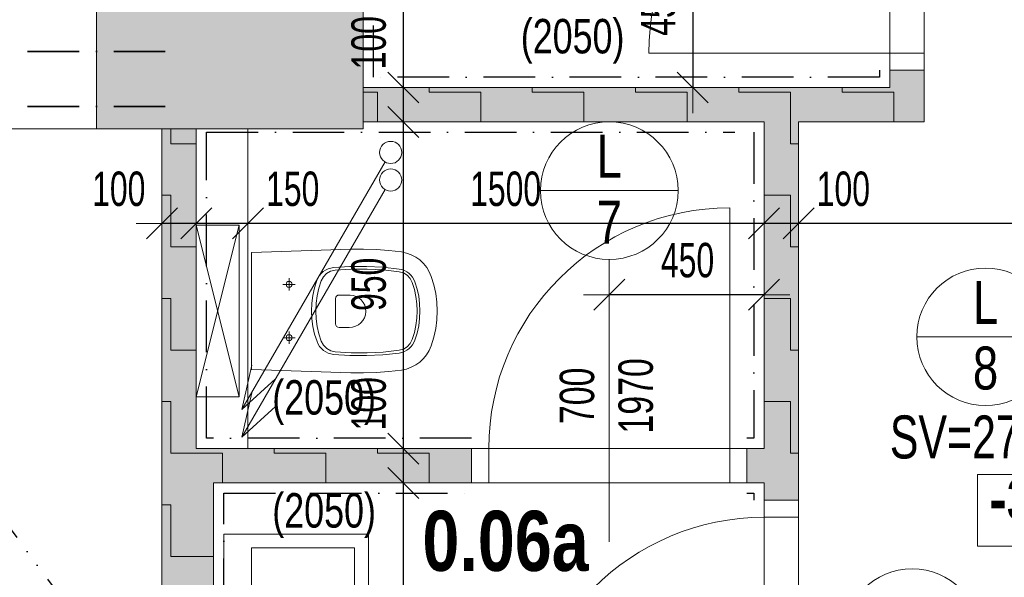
# Model space of a CAD drawing. Header units: millimetres. Extents: x -97971 to 48677, y -63570 to -5533.
# Tile 10 of 65: x -80539 to -77678, y -13261 to -11639. Entities that reach past the tile are written whole.
import ezdxf

# ---------------------------------------------------------------- set-up
doc = ezdxf.new("R2010")
doc.units = ezdxf.units.MM
doc.header["$PDMODE"] = 65
for name, pattern in [('Carkovana 2x_1', [200, 150, -50]), ('Cerchovana_1', [250, 150, -50, 0, -50]), ('JIS_09_15', [300, 150, -50, 0, -50, 0, -50])]:
    doc.linetypes.add(name, pattern=pattern)
for name, color, linetype, lineweight in [('XR$1$1.PP - NÁVRH_1', 7, 'Continuous', 25), ('XR$2$KOTY_1', 7, 'Continuous', 25), ('XR$3$ZAŘIZOVÁKY_1', 7, 'Continuous', 25), ('XR$4$VÝPLNĚ_1', 7, 'Continuous', 25), ('XR$6$VÝROBKY ___1', 7, 'Continuous', 25), ('XR$7$FILING ___1', 7, 'Continuous', 25), ('XR$8$TZB ___1', 7, 'Continuous', 25)]:
    doc.layers.add(name, color=color, linetype=linetype, lineweight=lineweight)
doc.styles.add('ARIAL', font='ARIAL.TTF')
doc.styles.add('Arial Black', font='Arial Black')
doc.styles.add('ARIALNARROW', font='ARIALN.TTF')
doc.dimstyles.new('DIMSTYLE_3', dxfattribs={"dimtxt": 100, "dimasz": 150, "dimexe": 0, "dimexo": 0, "dimgap": 50, "dimtad": 2, "dimdec": 0, "dimrnd": 5, "dimzin": 12, "dimdsep": 46, "dimtxsty": 'ARIALNARROW', "dimblk1": 'ALL_ML_STRICH', "dimblk2": 'ALL_ML_STRICH', "dimsah": 1, "dimcen": 0, "dimclrd": 6, "dimclre": 6, "dimclrt": 6, "dimadec": 0, "dimazin": 0, "dimtfac": 1, "dimtdec": 0, "dimtix": 1, "dimtmove": 2, "dimatfit": 3, "dimfxl": 0, "dimtzin": 0, "dimlwd": 0, "dimlwe": 13, "dimarcsym": 0})
doc.dimstyles.new('DIMSTYLE_5', dxfattribs={"dimtxt": 100, "dimasz": 150, "dimexe": 0, "dimexo": 0, "dimgap": 50, "dimtad": 2, "dimdec": 0, "dimrnd": 5, "dimzin": 12, "dimdsep": 46, "dimtxsty": 'ARIALNARROW', "dimblk1": 'ALL_ML_STRICH', "dimblk2": 'ALL_ML_STRICH', "dimsah": 1, "dimcen": 0, "dimclrd": 6, "dimclre": 6, "dimclrt": 6, "dimadec": 0, "dimazin": 0, "dimtfac": 1, "dimtdec": 0, "dimtix": 1, "dimtmove": 2, "dimatfit": 3, "dimfxl": 0, "dimtvp": 1.2, "dimtzin": 0, "dimlwd": 0, "dimlwe": 13, "dimarcsym": 0})
pattern_1 = [(0, (300, 300), (150, 150), [150, -150]), (90, (300, 300), (-150, 150), [150, -150])]

# ---------------------------------------------------------------- blocks, each defined once
blk = doc.blocks.new('ALL_ML_STRICH')
at = {"color": 0, "linetype": 'ByBlock', "lineweight": -2}
for p, q in [((0, -0.5), (0, 0.5)), ((-0.3, -0.3), (0.3, 0.3)), ((-1, 0), (0.5, 0))]:
    blk.add_line(p, q, dxfattribs=at)
blk = doc.blocks.new('*D239')
at = {"layer": 'DEFPOINTS', "color": 6, "linetype": 'Continuous', "lineweight": 13}
for p in [(-79424.9, -10936.3), (-79027, -10936.3), (-79027, -11836.3)]:
    blk.add_point(p, dxfattribs=at)
at = {"layer": 'XR$2$KOTY_1', "color": 6, "linetype": 'Continuous', "lineweight": -2}
for p, q in [((-79427, -10936.3), (-79424.9, -10936.3)), ((-79424.9, -10936.3), (-79424.9, -11836.3)), ((-79427, -11836.3), (-79424.9, -11836.3))]:
    blk.add_line(p, q, dxfattribs=at)
at = {"layer": 'XR$2$KOTY_1', "color": 6, "linetype": 'Continuous', "lineweight": 13, "xscale": 150, "yscale": 150, "zscale": 150}
for p, rotation in [((-79424.9, -10936.3), 90), ((-79424.9, -11836.3), 270)]:
    blk.add_blockref('ALL_ML_STRICH', p, dxfattribs=dict(at, rotation=rotation))
at = {"layer": 'XR$2$KOTY_1', "color": 6, "linetype": 'Continuous', "lineweight": 13, "insert": (-79524.9, -11358.8), "char_height": 100, "width": 243.429, "attachment_point": 5, "rotation": 90, "style": 'ARIALNARROW'}
blk.add_mtext('\\W0.81;\\A1;{900}', dxfattribs=at)
blk = doc.blocks.new('*D240')
at = {"layer": 'DEFPOINTS', "color": 6, "linetype": 'Continuous', "lineweight": 13}
for p in [(-79424.9, -11836.3), (-79027, -11836.3), (-79027, -11936.3)]:
    blk.add_point(p, dxfattribs=at)
at = {"layer": 'XR$2$KOTY_1', "color": 6, "linetype": 'Continuous', "lineweight": -2}
for p, q in [((-79427, -11836.3), (-79424.9, -11836.3)), ((-79424.9, -11836.3), (-79424.9, -11936.3)), ((-79427, -11936.3), (-79424.9, -11936.3))]:
    blk.add_line(p, q, dxfattribs=at)
at = {"layer": 'XR$2$KOTY_1', "color": 6, "linetype": 'Continuous', "lineweight": 13, "xscale": 150, "yscale": 150, "zscale": 150}
for p, rotation in [((-79424.9, -11836.3), 90), ((-79424.9, -11936.3), 270)]:
    blk.add_blockref('ALL_ML_STRICH', p, dxfattribs=dict(at, rotation=rotation))
at = {"layer": 'XR$2$KOTY_1', "color": 6, "linetype": 'Continuous', "lineweight": 13, "insert": (-79524.9, -11706.1), "char_height": 100, "width": 243.429, "attachment_point": 5, "rotation": 90, "style": 'ARIALNARROW'}
blk.add_mtext('\\W0.81;\\A1;{100}', dxfattribs=at)
blk = doc.blocks.new('*D241')
at = {"layer": 'DEFPOINTS', "color": 6, "linetype": 'Continuous', "lineweight": 13}
for p in [(-79424.9, -11936.3), (-79027, -11936.3), (-79037.7, -12886.3)]:
    blk.add_point(p, dxfattribs=at)
at = {"layer": 'XR$2$KOTY_1', "color": 6, "linetype": 'Continuous', "lineweight": -2}
for p, q in [((-79427, -11936.3), (-79424.9, -11936.3)), ((-79424.9, -11936.3), (-79424.9, -12886.3)), ((-79424.9, -12886.3), (-79424.9, -12886.3))]:
    blk.add_line(p, q, dxfattribs=at)
at = {"layer": 'XR$2$KOTY_1', "color": 6, "linetype": 'Continuous', "lineweight": 13, "xscale": 150, "yscale": 150, "zscale": 150}
for p, rotation in [((-79424.9, -11936.3), 90), ((-79424.9, -12886.3), 270)]:
    blk.add_blockref('ALL_ML_STRICH', p, dxfattribs=dict(at, rotation=rotation))
at = {"layer": 'XR$2$KOTY_1', "color": 6, "linetype": 'Continuous', "lineweight": 13, "insert": (-79524.9, -12408.8), "char_height": 100, "width": 243.429, "attachment_point": 5, "rotation": 90, "style": 'ARIALNARROW'}
blk.add_mtext('\\W0.81;\\A1;{950}', dxfattribs=at)
blk = doc.blocks.new('*D242')
at = {"layer": 'DEFPOINTS', "color": 6, "linetype": 'Continuous', "lineweight": 13}
for p in [(-79424.9, -12886.3), (-79037.7, -12886.3), (-79011.9, -12986.3)]:
    blk.add_point(p, dxfattribs=at)
at = {"layer": 'XR$2$KOTY_1', "color": 6, "linetype": 'Continuous', "lineweight": -2}
for p, q in [((-79424.9, -12886.3), (-79424.9, -12886.3)), ((-79424.9, -12886.3), (-79424.9, -12986.3)), ((-79424.9, -12986.3), (-79424.9, -12986.3))]:
    blk.add_line(p, q, dxfattribs=at)
at = {"layer": 'XR$2$KOTY_1', "color": 6, "linetype": 'Continuous', "lineweight": 13, "xscale": 150, "yscale": 150, "zscale": 150}
for p, rotation in [((-79424.9, -12886.3), 90), ((-79424.9, -12986.3), 270)]:
    blk.add_blockref('ALL_ML_STRICH', p, dxfattribs=dict(at, rotation=rotation))
at = {"layer": 'XR$2$KOTY_1', "color": 6, "linetype": 'Continuous', "lineweight": 13, "insert": (-79524.9, -12756.1), "char_height": 100, "width": 243.429, "attachment_point": 5, "rotation": 90, "style": 'ARIALNARROW'}
blk.add_mtext('\\W0.81;\\A1;{100}', dxfattribs=at)
blk = doc.blocks.new('*D243')
at = {"layer": 'DEFPOINTS', "color": 6, "linetype": 'Continuous', "lineweight": 13}
for p in [(-79424.9, -12986.3), (-79011.9, -12986.3), (-79039.2, -13886.3)]:
    blk.add_point(p, dxfattribs=at)
at = {"layer": 'XR$2$KOTY_1', "color": 6, "linetype": 'Continuous', "lineweight": -2}
for p, q in [((-79424.9, -12986.3), (-79424.9, -12986.3)), ((-79424.9, -12986.3), (-79424.9, -13886.3)), ((-79424.9, -13886.3), (-79424.9, -13886.3))]:
    blk.add_line(p, q, dxfattribs=at)
at = {"layer": 'XR$2$KOTY_1', "color": 6, "linetype": 'Continuous', "lineweight": 13, "xscale": 150, "yscale": 150, "zscale": 150}
for p, rotation in [((-79424.9, -12986.3), 90), ((-79424.9, -13886.3), 270)]:
    blk.add_blockref('ALL_ML_STRICH', p, dxfattribs=dict(at, rotation=rotation))
at = {"layer": 'XR$2$KOTY_1', "color": 6, "linetype": 'Continuous', "lineweight": 13, "insert": (-79524.9, -13408.8), "char_height": 100, "width": 243.429, "attachment_point": 5, "rotation": 90, "style": 'ARIALNARROW'}
blk.add_mtext('\\W0.81;\\A1;{900}', dxfattribs=at)
blk = doc.blocks.new('*D331')
at = {"layer": 'DEFPOINTS', "color": 6, "linetype": 'Continuous', "lineweight": 13}
for p in [(-78583.8, -11386.3), (-78489.9, -11386.3), (-78482.8, -11836.3)]:
    blk.add_point(p, dxfattribs=at)
at = {"layer": 'XR$2$KOTY_1', "color": 6, "linetype": 'Continuous', "lineweight": -2}
for p, q in [((-78583.8, -11386.3), (-78583.8, -11386.3)), ((-78583.8, -11386.3), (-78583.8, -11836.3)), ((-78583.8, -11836.3), (-78583.8, -11836.3))]:
    blk.add_line(p, q, dxfattribs=at)
at = {"layer": 'XR$2$KOTY_1', "color": 6, "linetype": 'Continuous', "lineweight": 13, "xscale": 150, "yscale": 150, "zscale": 150}
for p, rotation in [((-78583.8, -11386.3), 90), ((-78583.8, -11836.3), 270)]:
    blk.add_blockref('ALL_ML_STRICH', p, dxfattribs=dict(at, rotation=rotation))
at = {"layer": 'XR$2$KOTY_1', "color": 6, "linetype": 'Continuous', "lineweight": 13, "insert": (-78683.8, -11608.8), "char_height": 100, "width": 243.429, "attachment_point": 5, "rotation": 90, "style": 'ARIALNARROW'}
blk.add_mtext('\\W0.81;\\A1;{450}', dxfattribs=at)
blk = doc.blocks.new('*D334')
at = {"layer": 'DEFPOINTS', "color": 6, "linetype": 'Continuous', "lineweight": 13}
for p in [(-78376.3, -12439), (-78826.3, -12886.3), (-78376.3, -12886.3)]:
    blk.add_point(p, dxfattribs=at)
at = {"layer": 'XR$2$KOTY_1', "color": 6, "linetype": 'Continuous', "lineweight": -2}
for p, q in [((-78826.3, -12439), (-78826.3, -12439)), ((-78376.3, -12439), (-78826.3, -12439)), ((-78376.3, -12439), (-78376.3, -12439))]:
    blk.add_line(p, q, dxfattribs=at)
at = {"layer": 'XR$2$KOTY_1', "color": 6, "linetype": 'Continuous', "lineweight": 13, "xscale": 150, "yscale": 150, "zscale": 150}
for p, rotation in [((-78826.3, -12439), 180), ((-78376.3, -12439), 360)]:
    blk.add_blockref('ALL_ML_STRICH', p, dxfattribs=dict(at, rotation=rotation))
at = {"layer": 'XR$2$KOTY_1', "color": 6, "linetype": 'Continuous', "lineweight": 13, "insert": (-78598.8, -12339), "char_height": 100, "width": 243.429, "attachment_point": 5, "style": 'ARIALNARROW'}
blk.add_mtext('\\W0.81;\\A1;{450}', dxfattribs=at)
blk = doc.blocks.new('*D361')
at = {"layer": 'DEFPOINTS', "color": 6, "linetype": 'Continuous', "lineweight": 13}
for p in [(-78276.3, -11936.3), (-76776.3, -11943.8), (-76776.3, -12231.6)]:
    blk.add_point(p, dxfattribs=at)
at = {"layer": 'XR$2$KOTY_1', "color": 6, "linetype": 'Continuous', "lineweight": -2}
for p, q in [((-78276.3, -12231.6), (-78276.3, -12231.6)), ((-76776.3, -12231.6), (-78276.3, -12231.6)), ((-76776.3, -12231.6), (-76776.3, -12231.6))]:
    blk.add_line(p, q, dxfattribs=at)
at = {"layer": 'XR$2$KOTY_1', "color": 6, "linetype": 'Continuous', "lineweight": 13, "xscale": 150, "yscale": 150, "zscale": 150}
for p, rotation in [((-78276.3, -12231.6), 180), ((-76776.3, -12231.6), 360)]:
    blk.add_blockref('ALL_ML_STRICH', p, dxfattribs=dict(at, rotation=rotation))
at = {"layer": 'XR$2$KOTY_1', "color": 6, "linetype": 'Continuous', "lineweight": 13, "insert": (-77527.4, -12131.6), "char_height": 100, "width": 324.571, "attachment_point": 5, "style": 'ARIALNARROW'}
blk.add_mtext('\\W0.81;\\A1;{1500}', dxfattribs=at)
blk = doc.blocks.new('*D362')
at = {"layer": 'DEFPOINTS', "color": 6, "linetype": 'Continuous', "lineweight": 13}
for p in [(-78376.3, -11936.3), (-78276.3, -11936.3), (-78276.3, -12231.6)]:
    blk.add_point(p, dxfattribs=at)
at = {"layer": 'XR$2$KOTY_1', "color": 6, "linetype": 'Continuous', "lineweight": -2}
for p, q in [((-78376.3, -12231.6), (-78376.3, -12231.6)), ((-78276.3, -12231.6), (-78376.3, -12231.6)), ((-78276.3, -12231.6), (-78276.3, -12231.6))]:
    blk.add_line(p, q, dxfattribs=at)
at = {"layer": 'XR$2$KOTY_1', "color": 6, "linetype": 'Continuous', "lineweight": 13, "xscale": 150, "yscale": 150, "zscale": 150}
for p, rotation in [((-78376.3, -12231.6), 180), ((-78276.3, -12231.6), 360)]:
    blk.add_blockref('ALL_ML_STRICH', p, dxfattribs=dict(at, rotation=rotation))
at = {"layer": 'XR$2$KOTY_1', "color": 6, "linetype": 'Continuous', "lineweight": 13, "insert": (-78146.1, -12131.6), "char_height": 100, "width": 243.429, "attachment_point": 5, "style": 'ARIALNARROW'}
blk.add_mtext('\\W0.81;\\A1;{100}', dxfattribs=at)
blk = doc.blocks.new('*D363')
at = {"layer": 'DEFPOINTS', "color": 6, "linetype": 'Continuous', "lineweight": 13}
for p in [(-79876.3, -11956.3), (-78376.3, -11936.3), (-78376.3, -12231.6)]:
    blk.add_point(p, dxfattribs=at)
at = {"layer": 'XR$2$KOTY_1', "color": 6, "linetype": 'Continuous', "lineweight": -2}
for p, q in [((-79876.3, -12231.6), (-79876.3, -12231.6)), ((-78376.3, -12231.6), (-79876.3, -12231.6)), ((-78376.3, -12231.6), (-78376.3, -12231.6))]:
    blk.add_line(p, q, dxfattribs=at)
at = {"layer": 'XR$2$KOTY_1', "color": 6, "linetype": 'Continuous', "lineweight": 13, "xscale": 150, "yscale": 150, "zscale": 150}
for p, rotation in [((-79876.3, -12231.6), 180), ((-78376.3, -12231.6), 360)]:
    blk.add_blockref('ALL_ML_STRICH', p, dxfattribs=dict(at, rotation=rotation))
at = {"layer": 'XR$2$KOTY_1', "color": 6, "linetype": 'Continuous', "lineweight": 13, "insert": (-79127.4, -12131.6), "char_height": 100, "width": 324.571, "attachment_point": 5, "style": 'ARIALNARROW'}
blk.add_mtext('\\W0.81;\\A1;{1500}', dxfattribs=at)
blk = doc.blocks.new('*D364')
at = {"layer": 'DEFPOINTS', "color": 6, "linetype": 'Continuous', "lineweight": 13}
for p in [(-80026.3, -11956.3), (-79876.3, -11956.3), (-79876.3, -12231.6)]:
    blk.add_point(p, dxfattribs=at)
at = {"layer": 'XR$2$KOTY_1', "color": 6, "linetype": 'Continuous', "lineweight": -2}
for p, q in [((-80026.3, -12231.6), (-80026.3, -12231.6)), ((-79876.3, -12231.6), (-80026.3, -12231.6)), ((-79876.3, -12231.6), (-79876.3, -12231.6))]:
    blk.add_line(p, q, dxfattribs=at)
at = {"layer": 'XR$2$KOTY_1', "color": 6, "linetype": 'Continuous', "lineweight": 13, "xscale": 150, "yscale": 150, "zscale": 150}
for p, rotation in [((-80026.3, -12231.6), 180), ((-79876.3, -12231.6), 360)]:
    blk.add_blockref('ALL_ML_STRICH', p, dxfattribs=dict(at, rotation=rotation))
at = {"layer": 'XR$2$KOTY_1', "color": 6, "linetype": 'Continuous', "lineweight": 13, "insert": (-79746.1, -12131.6), "char_height": 100, "width": 243.429, "attachment_point": 5, "style": 'ARIALNARROW'}
blk.add_mtext('\\W0.81;\\A1;{150}', dxfattribs=at)
blk = doc.blocks.new('*D365')
at = {"layer": 'DEFPOINTS', "color": 6, "linetype": 'Continuous', "lineweight": 13}
for p in [(-80126.3, -11956.3), (-80026.3, -11956.3), (-80026.3, -12231.6)]:
    blk.add_point(p, dxfattribs=at)
at = {"layer": 'XR$2$KOTY_1', "color": 6, "linetype": 'Continuous', "lineweight": -2}
for p, q in [((-80126.3, -12231.6), (-80126.3, -12231.6)), ((-80026.3, -12231.6), (-80126.3, -12231.6)), ((-80026.3, -12231.6), (-80026.3, -12231.6))]:
    blk.add_line(p, q, dxfattribs=at)
at = {"layer": 'XR$2$KOTY_1', "color": 6, "linetype": 'Continuous', "lineweight": 13, "xscale": 150, "yscale": 150, "zscale": 150}
for p, rotation in [((-80126.3, -12231.6), 180), ((-80026.3, -12231.6), 360)]:
    blk.add_blockref('ALL_ML_STRICH', p, dxfattribs=dict(at, rotation=rotation))
at = {"layer": 'XR$2$KOTY_1', "color": 6, "linetype": 'Continuous', "lineweight": 13, "insert": (-80251.5, -12131.6), "char_height": 100, "width": 243.429, "attachment_point": 5, "style": 'ARIALNARROW'}
blk.add_mtext('\\W0.81;\\A1;{100}', dxfattribs=at)
blk = doc.blocks.new('KOMPLEXNÍ OBJEKT_39')
at = {"layer": 'XR$3$ZAŘIZOVÁKY_1', "color": 251, "linetype": 'Continuous', "lineweight": 13}
for p, q in [((-79946.3, -13686.1), (-79946.3, -13135.4)), ((-79946.3, -13135.4), (-79602.3, -13135.4)), ((-79946.3, -13135.4), (-79526.3, -13135.4)), ((-79526.3, -13135.4), (-79526.3, -13686.1)), ((-79566.3, -13175.4), (-79866.3, -13175.4)), ((-79866.3, -13175.4), (-79866.3, -13646.1)), ((-79566.3, -13646.1), (-79566.3, -13175.4)), ((-79819.1, -13393.6), (-79819.1, -13336.9)), ((-79836.3, -13410.8), (-79946.3, -13410.8)), ((-79801.9, -13410.8), (-79745.2, -13410.8)), ((-79819.1, -13428), (-79819.1, -13484.6)), ((-79866.3, -13646.1), (-79566.3, -13646.1)), ((-79946.3, -13686.1), (-79526.3, -13686.1))]:
    blk.add_line(p, q, dxfattribs=at)
blk.add_arc((-79819.1, -13410.8), 17.2, 90.00000002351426, 89.9999827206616, dxfattribs=at)
blk = doc.blocks.new('KOMPLEXNÍ OBJEKT_49')
at = {"layer": 'XR$3$ZAŘIZOVÁKY_1', "color": 251, "linetype": 'Continuous', "lineweight": 13}
blk.add_line((-79866.3, -12316.3), (-79866.3, -12656.4), dxfattribs=at)
for points in [[(-79866.3, -12656.4), (-79577.1, -12665.9), (-79540.2, -12666.3), (-79503.3, -12665.1), (-79466.4, -12662.3), (-79429.8, -12658), (-79415.4, -12655), (-79401.7, -12650.1), (-79388.7, -12643.3), (-79376.8, -12634.8), (-79366.1, -12624.8), (-79357, -12613.4), (-79349.4, -12600.9), (-79343.6, -12587.5), (-79336.1, -12562.8), (-79330.7, -12537.6), (-79327.5, -12512.1), (-79326.4, -12486.3), (-79326.2, -12486.9), (-79327.3, -12461.1), (-79330.6, -12435.6), (-79336, -12410.4), (-79343.5, -12385.7), (-79349.2, -12372.2), (-79356.7, -12359.6), (-79365.9, -12348.1), (-79376.6, -12338), (-79388.6, -12329.5), (-79401.6, -12322.7), (-79415.4, -12317.7), (-79429.8, -12314.7), (-79466.4, -12310.3), (-79503.3, -12307.6), (-79540.2, -12306.4), (-79577.1, -12306.8), (-79866.3, -12316.3)], [(-79739, -12408.9), (-79756.6, -12408.9), (-79774.3, -12408.9)], [(-79756.8, -12400.2), (-79760.1, -12400.9), (-79762.8, -12402.8), (-79764.6, -12405.6), (-79765.3, -12408.9), (-79764.6, -12412.2), (-79762.8, -12415), (-79760, -12416.8), (-79756.7, -12417.5), (-79753.4, -12416.8), (-79750.6, -12415), (-79748.7, -12412.2), (-79748, -12408.9), (-79748.7, -12405.6), (-79750.6, -12402.8), (-79753.4, -12400.9), (-79756.7, -12400.2), (-79756.8, -12400.2)], [(-79756.6, -12391.3), (-79756.6, -12408.9), (-79756.6, -12426.5)], [(-79756.8, -12555.2), (-79760.1, -12555.9), (-79762.8, -12557.8), (-79764.6, -12560.6), (-79765.3, -12563.9), (-79764.6, -12567.2), (-79762.7, -12570), (-79759.9, -12571.8), (-79756.7, -12572.5), (-79753.4, -12571.8), (-79750.6, -12570), (-79748.7, -12567.2), (-79748, -12563.9), (-79748.7, -12560.6), (-79750.6, -12557.8), (-79753.4, -12555.9), (-79756.7, -12555.2), (-79756.8, -12555.2)], [(-79756.6, -12546.3), (-79756.6, -12563.9), (-79756.6, -12581.5)], [(-79739, -12563.9), (-79756.6, -12563.9), (-79774.3, -12563.9)]]:
    blk.add_lwpolyline(points, dxfattribs=at)
for points in [[(-79436.7, -12364.2), (-79484.3, -12358.9), (-79532.1, -12356.5), (-79580, -12357), (-79627.8, -12360.2), (-79635.7, -12361.5), (-79643.3, -12364), (-79650.5, -12367.5), (-79657.2, -12371.9), (-79663.2, -12377.3), (-79668.3, -12383.4), (-79672.5, -12390.2), (-79675.8, -12397.5), (-79682.6, -12419.2), (-79687.5, -12441.3), (-79690.4, -12463.8), (-79691.3, -12486.5), (-79690.3, -12509.1), (-79687.3, -12531.6), (-79682.4, -12553.7), (-79675.5, -12575.3), (-79672.3, -12582.6), (-79668, -12589.4), (-79662.8, -12595.5), (-79656.9, -12600.8), (-79650.2, -12605.3), (-79643, -12608.7), (-79635.4, -12611.2), (-79627.5, -12612.5), (-79579.8, -12615.7), (-79532, -12616.1), (-79484.2, -12613.7), (-79436.7, -12608.5), (-79429, -12606.9), (-79421.7, -12604.3), (-79414.8, -12600.6), (-79408.5, -12596.1), (-79402.8, -12590.8), (-79397.9, -12584.7), (-79393.9, -12578.1), (-79390.8, -12570.9), (-79384.5, -12550.3), (-79380, -12529.2), (-79377.3, -12507.8), (-79376.4, -12486.3), (-79377.3, -12464.8), (-79380, -12443.4), (-79384.5, -12422.4), (-79390.8, -12401.7), (-79393.9, -12394.6), (-79397.9, -12387.9), (-79402.8, -12381.9), (-79408.5, -12376.5), (-79414.8, -12372), (-79421.7, -12368.4), (-79429.1, -12365.8), (-79436.7, -12364.2)], [(-79622.9, -12367.8), (-79636, -12370.9), (-79647.6, -12377.4), (-79657, -12386.9), (-79663.4, -12398.7), (-79670.4, -12420), (-79675.4, -12441.8), (-79678.4, -12464), (-79679.3, -12486.4), (-79678.3, -12508.8), (-79675.2, -12531), (-79670.2, -12552.9), (-79663.1, -12574.2), (-79656.7, -12585.9), (-79647.3, -12595.3), (-79635.7, -12601.9), (-79622.7, -12604.9), (-79576.3, -12607.8), (-79529.8, -12608.1), (-79483.4, -12605.6), (-79437.2, -12600.5), (-79424.6, -12596.9), (-79413.5, -12590.1), (-79404.6, -12580.6), (-79398.6, -12569), (-79392.4, -12548.8), (-79388, -12528.3), (-79385.3, -12507.4), (-79384.4, -12486.3), (-79385.3, -12465.3), (-79388, -12444.4), (-79392.4, -12423.8), (-79398.6, -12403.7), (-79404.6, -12392.1), (-79413.5, -12382.5), (-79424.6, -12375.7), (-79437.2, -12372.2), (-79483.4, -12367), (-79529.9, -12364.6), (-79576.5, -12364.8), (-79622.9, -12367.8)], [(-79621.5, -12523.9), (-79620.8, -12527.7), (-79618.6, -12531), (-79615.3, -12533.1), (-79611.5, -12533.9), (-79581.6, -12533.9), (-79572.4, -12533.2), (-79563.5, -12530.7), (-79555.3, -12526.5), (-79548.1, -12520.8), (-79542, -12513.8), (-79537.5, -12505.8), (-79534.7, -12497), (-79533.6, -12487.9), (-79534.3, -12478.7), (-79536.8, -12469.8), (-79541, -12461.6), (-79546.7, -12454.3), (-79553.7, -12448.3), (-79561.7, -12443.8), (-79570.4, -12441), (-79579.6, -12439.9), (-79581.6, -12439.9), (-79611.5, -12439.9), (-79615.3, -12440.6), (-79618.6, -12442.8), (-79620.8, -12446.1), (-79621.5, -12449.9), (-79621.5, -12523.9)]]:
    blk.add_lwpolyline(points, close=True, dxfattribs=at)
blk = doc.blocks.new('KOMPLEXNÍ OBJEKT_50')
at = {"layer": 'XR$3$ZAŘIZOVÁKY_1', "color": 251, "linetype": 'Continuous', "lineweight": 13}
for p, q in [((-79901.3, -12236.3), (-80026.3, -12236.4)), ((-80026.3, -12736.4), (-79901.3, -12236.3)), ((-79901.3, -12736.3), (-80026.3, -12236.4)), ((-80026.3, -12236.4), (-80026.3, -12736.4)), ((-79901.3, -12236.3), (-79901.3, -12736.3)), ((-79901.3, -12736.3), (-80026.3, -12736.4))]:
    blk.add_line(p, q, dxfattribs=at)
blk = doc.blocks.new('KOMPLEXNÍ OBJEKT_60')
at = {"layer": 'XR$4$VÝPLNĚ_1', "color": 132, "linetype": 'Continuous', "lineweight": 13}
for p, q in [((-78011.3, -10986.3), (-78011.3, -11786.3)), ((-77911.3, -10986.3), (-77911.3, -11786.3)), ((-77911.3, -11036.3), (-78011.3, -11036.3)), ((-78489.9, -11386.3), (-77799.9, -11386.3)), ((-78711.3, -11736.3), (-77911.3, -11736.3))]:
    blk.add_line(p, q, dxfattribs=at)
blk.add_arc((-78011.3, -11736.3), 700, 90, 180, dxfattribs=at)
blk = doc.blocks.new('KOMPLEXNÍ OBJEKT_62')
at = {"layer": 'XR$4$VÝPLNĚ_1', "color": 132, "linetype": 'Continuous', "lineweight": 13}
for p, q in [((-78476.3, -12186.3), (-78476.3, -12986.3)), ((-78826.3, -12336.3), (-78826.3, -13157.8)), ((-79226.3, -12886.3), (-78426.3, -12886.3)), ((-79176.3, -12986.3), (-79176.3, -12886.3)), ((-79226.3, -12986.3), (-78426.3, -12986.3))]:
    blk.add_line(p, q, dxfattribs=at)
blk.add_arc((-78476.3, -12886.3), 700, 90, 180, dxfattribs=at)
blk = doc.blocks.new('KOMPLEXNÍ OBJEKT_63')
at = {"layer": 'XR$4$VÝPLNĚ_1', "color": 132, "linetype": 'Continuous', "lineweight": 13}
for p, q in [((-78376.3, -13036.3), (-78376.3, -13836.3)), ((-78276.3, -13036.3), (-78276.3, -13836.3)), ((-78276.3, -13086.3), (-78376.3, -13086.3)), ((-78854.9, -13436.3), (-78146.2, -13436.3)), ((-79076.3, -13786.3), (-78276.3, -13786.3))]:
    blk.add_line(p, q, dxfattribs=at)
blk.add_arc((-78376.3, -13786.3), 700, 90, 180, dxfattribs=at)

msp = doc.modelspace()

# ---------------------------------------------------------------- hatches: boundary and pattern name
at = {"layer": 'XR$7$FILING ___1', "linetype": 'Carkovana 2x_1', "lineweight": 50}
msp.add_hatch(color=254, dxfattribs=at).paths.add_polyline_path([(-79661.3, -10536.3), (-79661.3, -10536.3), (-79661.3, -10036.4), (-79541.3, -10036.3), (-79541.3, -9886.3), (-77815.7, -9886.3), (-77815.7, -9436.3), (-79991.3, -9436.3), (-79991.3, -11506.3), (-80316.3, -11506.3), (-80316.3, -11956.3), (-79541.3, -11956.3), (-79541.3, -10536.3), (-79661.3, -10536.4)])
at = {"layer": 'XR$7$FILING ___1', "linetype": 'Continuous', "lineweight": 13}
for points in [[(-79541.3, -11836.3), (-79541.3, -11936.3), (-78011.3, -11936.3), (-77911.3, -11936.3), (-77911.3, -11786.3), (-78011.3, -11786.3), (-78011.3, -11836.3)], [(-78376.3, -14011.3), (-78276.3, -14011.3), (-78276.3, -13836.3), (-78376.3, -13836.3), (-78376.3, -13886.3), (-79976.3, -13886.3), (-79976.3, -12986.3), (-79226.3, -12986.3), (-79226.3, -12886.3), (-80026.3, -12886.3), (-80026.3, -11956.3), (-80126.3, -11956.3), (-80126.3, -13986.3), (-78376.3, -13986.3)], [(-78276.3, -13036.3), (-78276.3, -11936.3), (-78376.3, -11936.3), (-78376.3, -12886.3), (-78426.3, -12886.3), (-78426.3, -12986.3), (-78376.3, -12986.3), (-78376.3, -13036.3)]]:
    msp.add_hatch(color=11, dxfattribs=at).paths.add_polyline_path(points, flags=0)
h = msp.add_hatch(dxfattribs=at)
h.set_pattern_fill('VZOR', scale=150, style=0, pattern_type=2)
h.set_pattern_definition(pattern_1)
h.paths.add_polyline_path([(-79541.3, -11836.3), (-79541.3, -11936.3), (-78011.3, -11936.3), (-77911.3, -11936.3), (-77911.3, -11786.3), (-78011.3, -11786.3), (-78011.3, -11836.3)], flags=0)
h = msp.add_hatch(dxfattribs=at)
h.set_pattern_fill('VZOR', scale=150, style=0, pattern_type=2)
h.set_pattern_definition(pattern_1)
h.paths.add_polyline_path([(-78376.3, -14011.3), (-78276.3, -14011.3), (-78276.3, -13836.3), (-78376.3, -13836.3), (-78376.3, -13886.3), (-79976.3, -13886.3), (-79976.3, -12986.3), (-79226.3, -12986.3), (-79226.3, -12886.3), (-80026.3, -12886.3), (-80026.3, -11956.3), (-80126.3, -11956.3), (-80126.3, -13986.3), (-78376.3, -13986.3)], flags=0)
h = msp.add_hatch(dxfattribs=at)
h.set_pattern_fill('VZOR', scale=150, style=0, pattern_type=2)
h.set_pattern_definition(pattern_1)
h.paths.add_polyline_path([(-78276.3, -13036.3), (-78276.3, -11936.3), (-78376.3, -11936.3), (-78376.3, -12886.3), (-78426.3, -12886.3), (-78426.3, -12986.3), (-78376.3, -12986.3), (-78376.3, -13036.3)], flags=0)

# ---------------------------------------------------------------- linework, layer by layer
at = {"layer": 'XR$1$1.PP - NÁVRH_1', "color": 14, "linetype": 'Continuous', "lineweight": 13}
for p, q in [((-79541.3, -10936.3), (-79541.3, -11956.3)), ((-80316.3, -11506.3), (-80316.3, -11956.3)), ((-78011.3, -11786.3), (-78011.3, -11836.3)), ((-77911.3, -11786.3), (-78011.3, -11786.3)), ((-77911.3, -11786.3), (-77911.3, -11936.3)), ((-78011.3, -11836.3), (-79541.3, -11836.3)), ((-80316.3, -11956.3), (-79541.3, -11956.3)), ((-80126.3, -11956.3), (-80126.3, -13986.3)), ((-80026.3, -11956.3), (-80026.3, -12886.3)), ((-78376.3, -11936.3), (-79541.3, -11936.3)), ((-78376.3, -11936.3), (-78376.3, -12886.3)), ((-78276.3, -11936.3), (-78276.3, -13036.3)), ((-77911.3, -11936.3), (-78276.3, -11936.3)), ((-79226.3, -12886.3), (-80026.3, -12886.3)), ((-79226.3, -12886.3), (-79226.3, -12986.3)), ((-78376.3, -12886.3), (-78426.3, -12886.3)), ((-78426.3, -12886.3), (-78426.3, -12986.3)), ((-79226.3, -12986.3), (-79976.3, -12986.3)), ((-79976.3, -12986.3), (-79976.3, -13886.3)), ((-78376.3, -12986.3), (-78426.3, -12986.3)), ((-78376.3, -12986.3), (-78376.3, -13036.3)), ((-78376.3, -13036.3), (-78276.3, -13036.3))]:
    msp.add_line(p, q, dxfattribs=at)
at = {"layer": 'XR$1$1.PP - NÁVRH_1', "color": 7, "linetype": 'Continuous', "lineweight": 13}
for p, q in [((-80316.3, -11956.3), (-81166.3, -11956.3)), ((-79876.3, -11956.3), (-79876.3, -12886.3))]:
    msp.add_line(p, q, dxfattribs=at)
at = {"layer": 'XR$1$1.PP - NÁVRH_1', "color": 6, "linetype": 'Continuous', "lineweight": 13}
msp.add_lwpolyline([(-77756, -13170.2), (-77286, -13170.2), (-77286, -12961.8), (-77756, -12961.8), (-77756, -13170.2)], dxfattribs=at)
at = {"layer": 'XR$2$KOTY_1', "color": 3, "linetype": 'Continuous', "lineweight": 13}
for p, q in [((-78626.3, -12136.3), (-79026.3, -12136.3)), ((-77533, -12561.3), (-77933, -12561.3))]:
    msp.add_line(p, q, dxfattribs=at)
for centre in [(-78826.3, -12136.3), (-77733, -12561.3), (-77946.2, -13436.3)]:
    msp.add_circle(centre, 200, dxfattribs=at)
at = {"layer": 'XR$6$VÝROBKY ___1', "color": 1, "linetype": 'Cerchovana_1', "lineweight": 35}
for p, q in [((-80116.3, -11731.3), (-81366.3, -11731.3)), ((-80116.3, -11891.3), (-81366.3, -11891.3))]:
    msp.add_line(p, q, dxfattribs=at)
at = {"layer": 'XR$7$FILING ___1', "color": 7, "linetype": 'Cerchovana_1', "lineweight": 25}
for p, q in [((-79511.3, -11806.3), (-79511.3, -10966.3)), ((-78041.3, -11786.3), (-78041.3, -11806.3)), ((-78041.3, -11806.3), (-79511.3, -11806.3)), ((-79996.3, -12856.3), (-79996.3, -11966.3)), ((-79996.3, -11966.3), (-78461.3, -11966.3)), ((-78406.3, -11966.3), (-78406.3, -12856.3)), ((-79226.3, -12856.3), (-79996.3, -12856.3)), ((-78406.3, -12856.3), (-78426.3, -12856.3)), ((-79946.3, -13016.3), (-79226.3, -13016.3)), ((-79946.3, -13856.3), (-79946.3, -13016.3)), ((-78426.3, -13016.3), (-78406.3, -13016.3)), ((-78406.3, -13016.3), (-78406.3, -13036.3))]:
    msp.add_line(p, q, dxfattribs=at)
at = {"layer": 'XR$8$TZB ___1', "color": 1, "linetype": 'JIS_09_15', "lineweight": 25}
msp.add_line((-81351.7, -12059.9), (-80258, -13536.9), dxfattribs=at)
at = {"layer": 'XR$8$TZB ___1', "color": 21, "linetype": 'Continuous', "lineweight": 13}
for p, q in [((-79477.5, -12052.5), (-79893.5, -12773.2)), ((-79477.5, -12132.5), (-79893.5, -12853.2)), ((-79893.5, -12773.2), (-79864.5, -12644.3)), ((-79893.5, -12773.2), (-79796.5, -12683.6)), ((-79893.5, -12853.2), (-79864.5, -12724.3)), ((-79893.5, -12853.2), (-79796.5, -12763.6))]:
    msp.add_line(p, q, dxfattribs=at)
for centre in [(-79461.3, -12025.3), (-79461.3, -12105.3)]:
    msp.add_circle(centre, 32.2, dxfattribs=at)

# ---------------------------------------------------------------- block references
at = {"layer": 'XR$3$ZAŘIZOVÁKY_1', "color": 251, "linetype": 'Continuous', "lineweight": 13}
for name in ['KOMPLEXNÍ OBJEKT_50', 'KOMPLEXNÍ OBJEKT_49', 'KOMPLEXNÍ OBJEKT_39']:
    msp.add_blockref(name, (0, 0), dxfattribs=at)
at = {"layer": 'XR$4$VÝPLNĚ_1', "color": 132, "linetype": 'Continuous', "lineweight": 13}
for name in ['KOMPLEXNÍ OBJEKT_60', 'KOMPLEXNÍ OBJEKT_62', 'KOMPLEXNÍ OBJEKT_63']:
    msp.add_blockref(name, (0, 0), dxfattribs=at)

# ---------------------------------------------------------------- texts
at = {"layer": 'XR$1$1.PP - NÁVRH_1', "color": 6, "linetype": 'Continuous', "lineweight": 13, "insert": (-77722.6, -13124.3), "char_height": 125, "width": 503.594, "attachment_point": 7, "style": 'ARIALNARROW'}
msp.add_mtext('\\W1.07;\\fArial Narrow|i0|b1|c0|p0;-3,080', dxfattribs=at)
at = {"layer": 'XR$1$1.PP - NÁVRH_1', "color": 7, "linetype": 'Continuous', "lineweight": 35, "insert": (-79369.3, -13244.7), "char_height": 175, "width": 570.042, "attachment_point": 7, "style": 'Arial Black'}
msp.add_mtext('\\W0.69;0.06a', dxfattribs=at)
at = {"layer": 'XR$2$KOTY_1', "color": 7, "linetype": 'Continuous', "lineweight": 18, "char_height": 100, "width": 349.71, "attachment_point": 7, "style": 'ARIALNARROW'}
for insert in [(-79083.4, -11767.2), (-79805.5, -12817.6), (-79805.5, -13146.3)]:
    msp.add_mtext('\\W0.91;(2050)', dxfattribs=dict(at, insert=insert))
at = {"layer": 'XR$2$KOTY_1', "color": 3, "linetype": 'Continuous', "lineweight": 25, "char_height": 125, "width": 122.931, "attachment_point": 5, "style": 'ARIAL'}
for s, insert in [('\\W0.76;L', (-78826.3, -12036.3)), ('\\W0.76;7', (-78826.3, -12228)), ('\\W0.76;L', (-77733, -12461.3)), ('\\W0.76;8', (-77733, -12653))]:
    msp.add_mtext(s, dxfattribs=dict(at, insert=insert))
at = {"layer": 'XR$2$KOTY_1', "color": 7, "linetype": 'Continuous', "lineweight": 13, "insert": (-78970.3, -12733.1), "char_height": 100, "width": 272.279, "attachment_point": 2, "rotation": 90, "line_spacing_factor": 1.024096, "style": 'ARIALNARROW'}
msp.add_mtext('\\W0.86;700\\P1970', dxfattribs=at)
at = {"layer": 'XR$2$KOTY_1', "color": 6, "linetype": 'Continuous', "lineweight": 25, "insert": (-77649.3, -12853.5), "char_height": 125, "width": 781.142, "attachment_point": 5, "style": 'ARIALNARROW'}
msp.add_mtext('\\W0.87;SV=2730mm', dxfattribs=at)

# ---------------------------------------------------------------- dimensions: what is measured, and where the dimension line sits
at = {"layer": 'XR$2$KOTY_1', "color": 6, "linetype": 'Continuous', "lineweight": 13}
for base, p1, p2, angle, dimstyle, picture, middle in [((-79424.9, -11836.3), (-79427, -10936.3), (-79427, -11836.3), 270, 'DIMSTYLE_3', '*D239', (-79524.9, -11358.8)), ((-78583.8, -11836.3), (-78583.8, -11386.3), (-78583.8, -11836.3), 270, 'DIMSTYLE_3', '*D331', (-78683.8, -11608.8)), ((-79424.9, -11936.3), (-79427, -11836.3), (-79427, -11936.3), 270, 'DIMSTYLE_5', '*D240', (-79524.9, -11706.1)), ((-79424.9, -12886.3), (-79427, -11936.3), (-79424.9, -12886.3), 270, 'DIMSTYLE_3', '*D241', (-79524.9, -12408.8)), ((-80126.3, -12231.6), (-80026.3, -12231.6), (-80126.3, -12231.6), 180, 'DIMSTYLE_5', '*D365', (-80251.5, -12131.6)), ((-80026.3, -12231.6), (-79876.3, -12231.6), (-80026.3, -12231.6), 180, 'DIMSTYLE_5', '*D364', (-79746.1, -12131.6)), ((-79876.3, -12231.6), (-78376.3, -12231.6), (-79876.3, -12231.6), 180, 'DIMSTYLE_3', '*D363', (-79127.4, -12131.6)), ((-78376.3, -12231.6), (-78276.3, -12231.6), (-78376.3, -12231.6), 180, 'DIMSTYLE_5', '*D362', (-78146.1, -12131.6)), ((-78276.3, -12231.6), (-76776.3, -12231.6), (-78276.3, -12231.6), 180, 'DIMSTYLE_3', '*D361', (-77527.4, -12131.6)), ((-78826.3, -12439), (-78376.3, -12439), (-78826.3, -12439), 180, 'DIMSTYLE_3', '*D334', (-78598.8, -12339)), ((-79424.9, -12986.3), (-79424.9, -12886.3), (-79424.9, -12986.3), 270, 'DIMSTYLE_5', '*D242', (-79524.9, -12756.1)), ((-79424.9, -13886.3), (-79424.9, -12986.3), (-79424.9, -13886.3), 270, 'DIMSTYLE_3', '*D243', (-79524.9, -13408.8))]:
    dim = msp.add_linear_dim(base=base, p1=p1, p2=p2, angle=angle, dimstyle=dimstyle, override={"dimpost": '<>', "dimclrd": 6, "dimclre": 6, "dimclrt": 6, "dimlwd": 0, "dimlwe": 13}, dxfattribs=at)
    dim.commit()
    dim.dimension.update_dxf_attribs({"geometry": picture, "text_midpoint": middle, "dimtype": 160})

doc.saveas('drawing.dxf')
